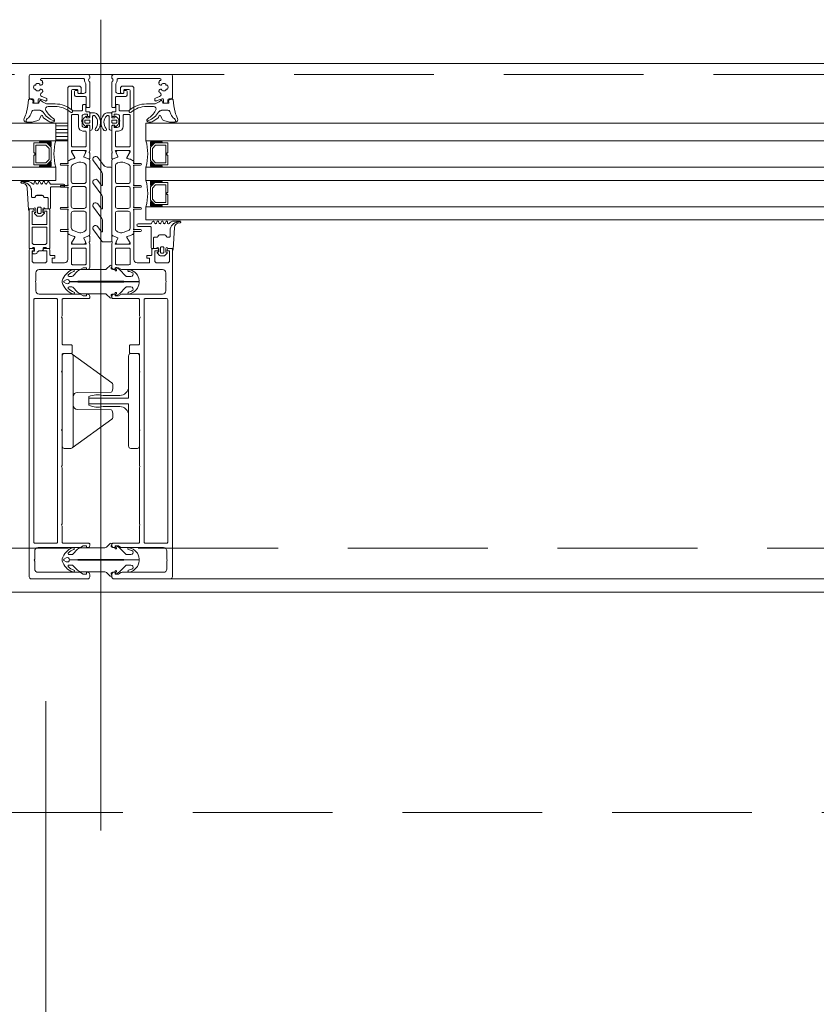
# Model space of a CAD drawing. Header units: millimetres. Extents: x 213386 to 506888, y 183055 to 450952.
# Tile 235 of 256: x 373965 to 374327, y 307545 to 307992. Entities that reach past the tile are written whole.
import ezdxf

# ---------------------------------------------------------------- set-up
doc = ezdxf.new("R2010")
doc.units = ezdxf.units.MM
doc.linetypes.add('CK_Čerchovaná 50', pattern=[6, 3, -1.5, 0, -1.5])
doc.linetypes.add('ČÁRKOVANÁ', pattern=[19.05, 12.7, -6.35])
doc.layers.add('FASÁDA DETAILNÍ', color=255, linetype='Continuous', lineweight=0)
doc.layers.add('TENKA', color=255, linetype='Continuous', lineweight=0)

# ---------------------------------------------------------------- blocks, each defined once
blk = doc.blocks.new('244748_a')
blk.add_lwpolyline([(8.32, -1.69, 0.082248), (6.34, -0.9, -1.09695), (6.94, -0.1, -0.315353), (11.26, -5.15, -0.480529), (10.87, -5.64), (4.27, -5.64), (4.08, -5.45), (-16.53, -5.45), (-16.72, -5.64), (-20.43, -5.64, 0.574019), (-21.93, -4.78), (-22.99, -5.4, 0.524827), (-22.99, -5.9), (-21.93, -6.52, 0.574021), (-20.43, -5.66), (-16.72, -5.66), (-16.53, -5.85), (4.08, -5.85), (4.27, -5.66), (10.87, -5.66, -0.480529), (11.26, -6.15, -0.326229), (6.88, -11.09, -1.09695), (6.28, -10.3, 0.081457), (8.32, -9.61, 0.599203), (7.48, -8.05), (5.52, -8.05, 0.198965), (5.17, -8.2), (2.22, -11.15), (0.93, -12.01, -0.738038), (0.51, -11.62), (0.87, -11, 1), (0.35, -10.7), (0, -11.3), (-0.98, -11.3, 0.619205), (-1.45, -12.06), (-1.28, -12.43, -0.808139), (-2.04, -13.04), (-3.63, -11.44, 0.198906), (-4.34, -11.15), (-14.99, -11.15, -0.198936), (-16.76, -10.42), (-18.98, -8.2, 0.198942), (-19.33, -8.05), (-20.67, -8.05, 0.500217), (-21.09, -8.73, 0.122037), (-18.5, -10.27, -1.093735), (-19.1, -11.07, -0.240768), (-23.7, -6.07, -0.106226), (-23.7, -5.23, -0.256232), (-19, -0.13, -1.093735), (-18.4, -0.92, 0.116856), (-21.09, -2.57, 0.500217), (-20.67, -3.25), (-19.33, -3.25, 0.198942), (-18.98, -3.1), (-16.75, -0.88, -0.198936), (-14.99, -0.15), (-4.34, -0.15, 0.198907), (-3.63, 0.14), (-2.04, 1.74, -0.808139), (-1.28, 1.13), (-1.45, 0.76, 0.619205), (-0.98, 0), (0, 0), (0.35, -0.6, 1), (0.87, -0.3), (0.51, 0.32, -0.738038), (0.93, 0.71), (2.22, -0.15), (5.17, -3.1, 0.198965), (5.52, -3.25), (7.48, -3.25, 0.599203)], format="xyb", close=True)
blk = doc.blocks.new('236134_0100_s_v')
for points in [[(22.8, -23), (22.8, -5), (42, -5, 0.414214), (43, -4), (43, -1, 0.414214), (42, 0), (1, 0, 0.414214), (0, -1), (0, -4, 0.414214), (1, -5), (20.2, -5), (20.2, -23)], [(15, -5, -0.414214), (19, -9), (19, -16.57, 0.165764), (19.53, -23), (23.47, -23, 0.165764), (24, -16.57), (24, -9, -0.414214), (28, -5)]]:
    blk.add_lwpolyline(points, format="xyb")
blk = doc.blocks.new('236134_0200_s_v')
for points in [[(19.58, 5, -0.41166), (17.58, 6.98), (17.45, 22.25, 0.344217), (17.07, 22.73), (16, 23), (14, 23, 0.240828), (13.19, 22.59), (0.19, 4.59)], [(23.42, 5, 0.41166), (25.42, 6.98), (25.55, 22.25, -0.344217), (25.93, 22.73), (27, 23), (29, 23, -0.240828), (29.81, 22.59), (42.81, 4.59)]]:
    blk.add_lwpolyline(points, format="xyb")
blk.add_lwpolyline([(42, 5), (1, 5, 0.414214), (0, 4), (0, 1, 0.414214), (1, 0), (42, 0, 0.414214), (43, 1), (43, 4, 0.414214)], format="xyb", close=True)
blk = doc.blocks.new('284336')
for points in [[(-0.7, -9.6), (-10, -9.6, 0.414511), (-10.51, -10.11), (-10.51, -15.51, -1), (-11.69, -15.51), (-11.69, -9.6), (-12.69, -8.95, -0.668884), (-12.6, -8.23), (-11.99, -8.01, 0.766384), (-11.99, -7.21), (-12.6, -6.99, -0.76831), (-12.6, -6.23), (-11.99, -6.01, 0.766384), (-11.99, -5.21), (-12.6, -4.99, -0.76831), (-12.6, -4.23), (-11.99, -4.01, 0.766384), (-11.99, -3.21), (-12.6, -2.99, -0.877523), (-12.5, -2.22), (-12.1, -2.22, 0.698129), (-11.83, -1.5, -0.220231), (-12.89, 0.78), (-12.89, 3.45, -0.157143), (-12.82, 3.68), (-12.69, 3.42, -0.067482), (-12.48, 2.53, 0.393136), (-8.66, -1.02), (-6.1, -1.02, -0.414214), (-5.61, -1.51), (-5.61, -2.22, -0.267949), (-5.85, -2.65), (-6.35, -2.93, 0.267949), (-6.61, -3.38), (-6.61, -5.84, 0.267949), (-6.35, -6.29), (-5.85, -6.57, -0.267949), (-5.61, -7), (-5.61, -8.11, 0.414215), (-5.1, -8.62), (-0.41, -8.62), (-0.41, -9.31, -0.414212), (-0.7, -9.6)], [(-0.41, 0), (-0.41, -2, 0.990243), (-0.4, -3.02), (0.9, -3.02, 0.414214), (1.21, -2.71), (1.21, -2.61, -0.668123), (1.71, -2.4), (2.75, -3.45, -0.199004), (2.89, -3.79), (2.89, -5.43, -0.199038), (2.75, -5.77), (1.71, -6.82, -0.668191), (1.21, -6.61), (1.21, -6.51, 0.414214), (0.9, -6.2), (-0.4, -6.2, 0.990269), (-0.41, -7.22), (-0.41, -8.6), (-5.1, -8.6, -0.414215), (-5.59, -8.11), (-5.59, -7, 0.267949), (-5.84, -6.56), (-6.34, -6.27, -0.267949), (-6.59, -5.84), (-6.59, -3.38, -0.267949), (-6.34, -2.95), (-5.84, -2.66, 0.267949), (-5.59, -2.22), (-5.59, -1.51, 0.414214), (-6.1, -1), (-8.66, -1, -0.393156), (-12.46, 2.53, 0.067572), (-12.67, 3.43), (-12.8, 3.7, -0.637545), (-12.12, 3.53), (-11.92, 2.53, 0.344315), (-10.06, 0.91), (0, 0.38, -0.406913), (0.39, 0), (-0.41, 0)], [(1.7, -4.31, 0.414235), (1.2, -3.81), (-0.7, -3.81, 0.414214), (-1.2, -4.31), (-1.2, -4.91, 0.414214), (-0.7, -5.41), (1.2, -5.41, 0.414235), (1.7, -4.91), (1.7, -4.31)]]:
    blk.add_lwpolyline(points, format="xyb", close=True)
blk = doc.blocks.new('nesystémový nástavec 18')
for p, q in [((-17.5, 9.3), (-15.36, 9.3)), ((-15.36, 9.3), (0, 9.3)), ((0, 9.3), (0, 7.8)), ((-18, 6.8), (-18, 8.8)), ((-17, 6.3), (-17.5, 6.3)), ((-11, 8), (-17, 8)), ((-17, 8), (-17, 6.3)), ((-11, 1.3), (-11, 8)), ((-2.8, 8), (-9.7, 8)), ((-9.7, 1.3), (-9.7, 8)), ((-1.8, 2.3), (-1.8, 7)), ((-0.5, 7.3), (-0.5, 6.8)), ((0, 6.3), (0.55, 6.3)), ((0.55, 6.3), (0.95, 5.9)), ((0.95, 5.9), (0.95, 4.8)), ((0.95, 4.8), (0.95, 4.14)), ((-18, 0.5), (-18, 1.8)), ((-17.5, 2.3), (-17, 2.3)), ((-1.8, 0), (-17.5, 0)), ((-17, 2.3), (-17, 1.3)), ((-17, 1.3), (-11, 1.3)), ((-9.7, 1.3), (-2.8, 1.3)), ((0, 0), (-1.8, 0)), ((-0.4, 2.23), (-0.5, 2.04)), ((-0.5, 2.04), (-0.5, 2)), ((1.2, 2.44), (0, 2.44)), ((0, 1.5), (0, 0)), ((0.95, 4.14), (1.2, 4.14)), ((1.2, 1.85), (1.2, 2.44)), ((1.4, 3.94), (1.4, 3.84)), ((1.6, 3.64), (1.6, 3.64)), ((1.8, 1.37), (1.7, 1.35)), ((2.25, 1.63), (1.8, 1.37)), ((2.4, 2.84), (2.4, 1.89))]:
    blk.add_line(p, q)
for centre, radius, start, end in [((-17.5, 8.8), 0.5, 90, 180), ((-15.36, 9.8), 0.5, 270, 270.084), ((-17.5, 6.8), 0.5, 180.0012, 269.9988), ((-2.8, 7), 1, 0, 90), ((0, 7.3), 0.5, 89.9955, 180.0071), ((0, 6.8), 0.5, 179.9949, 270.006), ((0.75, 4.8), 0.2, 359.9656, 0.0344), ((-17.5, 1.8), 0.5, 89.999, 180.0002), ((-17.5, 0.5), 0.5, 180, 270), ((-2.8, 2.3), 1, 270, 0), ((0, 2), 0.5, 179.9716, 270.0327), ((0, 1.94), 0.5, 89.9975, 144.0007), ((1.2, 3.94), 0.2, 359.9707, 90.0249), ((1.7, 1.85), 0.5, 179.9991, 270), ((1.6, 3.84), 0.2, 179.9737, 270.035), ((1.6, 2.84), 0.8, 0.0065, 89.9919), ((2.1, 1.89), 0.3, 299.9815, 0.0183)]:
    blk.add_arc(centre, radius, start, end)
blk = doc.blocks.new('433270')
blk.add_lwpolyline([(1, 0, 0.414364), (0, -1), (0, -1.4, 0.255924), (0.23, -1.83, -0.547723), (0.23, -3.17, 0.255924), (0, -3.6), (0, -14.6, 0.414214), (0.3, -14.9), (1.2, -14.9, 0.414214), (1.7, -14.4), (1.7, -10.3, -0.414214), (2, -10), (6, -10, 0.414248), (7, -9), (7, -7.7, 0.414179), (6.5, -7.2), (5.7, -7.2, 0.414232), (5.4, -7.5), (5.4, -8.2, -0.414198), (5.1, -8.5), (2.8, -8.5, -0.414204), (1.8, -7.5), (1.8, -4.49, -0.147432), (1.97, -3.94, 0.147461), (2.4, -2.5), (2.4, -2.3, -0.414214), (2.9, -1.8), (21.87, -1.8, -0.668178), (22.22, -2.65), (22.16, -2.72, 1), (21.59, -3.29), (21.52, -3.35, 0.198912), (21.38, -3.71), (21.38, -4.05, 0.414214), (22.08, -4.75), (22.38, -4.75, 0.576988), (22.64, -4.3, -0.311246), (24.56, -4.3, 0.576988), (24.82, -4.75), (25.3, -4.75, -0.260065), (25.3, -6.65), (24.82, -6.65, 0.576988), (24.56, -7.1, -0.311246), (22.64, -7.1, 0.576988), (22.38, -6.65), (22.08, -6.65, 0.414214), (21.38, -7.35), (21.38, -7.61, 0.267949), (21.63, -8.04), (21.89, -8.2, -0.637047), (21.73, -10), (19.83, -10.7, 0.315299), (19.5, -11.17), (19.5, -11.49, 0.520567), (20.17, -11.96), (22.83, -10.99, -0.520567), (23.5, -11.46), (23.5, -12.5, 0.414062), (24, -13), (25, -13, 0.414186), (25.5, -12.5), (25.5, -11.5, -0.414182), (26, -11), (27, -11, 0.414214), (27.5, -10.5), (27.5, -0.5, 0.414214), (27, 0), (1, 0)], format="xyb", close=True)
blk = doc.blocks.new('284325')
for points in [[(0.84, -5.23, -0.560316), (0.94, -4.73), (1.94, -4.36, 0.3153), (2.14, -4.08), (2.14, -1.89, 0.451558), (1.8, -1.59), (0.9, -1.7, -0.399586), (0.57, -1.46), (0.3, -0.07, -0.415977), (0.53, 0.29, 0.024107), (6.15, 1.24, 0.076636), (8.99, 2.34, -0.577615), (10.79, 1.3), (10.02, 1.37, 0.283171), (9.08, 0.9, -0.168429), (7.07, -0.74), (5.9, -1.16, 0.315302), (5.24, -2.1), (5.24, -4.21, 0.269719), (6.76, -6.82, -0.194797), (10.18, -11.53, -0.342663), (9.17, -11.17, 0.119207), (5.43, -7.59, 0.578571), (3.63, -8.62), (3.63, -11.77, 0.176415), (6.16, -18.72, -1), (5.24, -19.49, -0.176415), (2.43, -11.77), (2.43, -8.89, 0.208286), (0.84, -5.23)], [(8.95, -6.65), (10.32, -8.78, -0.134555), (10.79, -10.63, -0.339795), (10.19, -11.53, 0.194788), (6.76, -6.81, -0.269736), (5.25, -4.21), (5.25, -2.1, -0.315302), (5.9, -1.17), (7.07, -0.74, 0.168429), (9.09, 0.89, -0.283167), (10.01, 1.36), (10.79, 1.29), (10.79, -0.74, -0.070852), (10.71, -1.3), (9.95, -3.93, -0.241839), (9.08, -4.83), (7.93, -5.22, 0.836024), (8.08, -6.19), (8.11, -6.19, -0.255349), (8.95, -6.65)]]:
    blk.add_lwpolyline(points, format="xyb", close=True)
blk = doc.blocks.new('288126')
for points in [[(-16.5, 0), (16.5, 0)], [(-21.36, -6.34), (-17.8, -3.69)], [(-17, -2.08), (-17, -0.5)], [(-8.83, -4.3), (-14.11, -4.3)], [(1.81, -4.3), (-3.71, -4.3)], [(12.21, -4.3), (6.93, -4.3)], [(17, -0.5), (17, -3.8)], [(-14.71, -4.5), (-19.87, -8.34)], [(-10.96, -6.34), (-8.71, -4.66)], [(-4.31, -4.5), (-9.47, -8.34)], [(-0.35, -6.36), (1.93, -4.66)], [(6.33, -4.5), (1.14, -8.37)], [(10.05, -6.36), (12.33, -4.66)], [(16.6, -4.6), (11.54, -8.37)]]:
    blk.add_lwpolyline(points)
for centre, radius, start, end in [((16.5, -0.5), 0.5, 0, 90), ((-16.5, -0.5), 0.5, 90, 180), ((16, -3.8), 1, 306.7059, 0), ((-20.61, -7.34), 1.25, 126.7059, 306.7059), ((-10.21, -7.34), 1.25, 126.7059, 306.7059), ((0.4, -7.37), 1.25, 126.7059, 306.7059), ((10.8, -7.37), 1.25, 126.7059, 306.7059)]:
    blk.add_arc(centre, radius, start, end)
at = {"extrusion": (0, 0, -1)}
for centre, radius, start, end in [((19, -2.08), 2, 180, 233.2941), ((14.11, -5.3), 1, 53.2941, 90), ((8.83, -4.5), 0.2, 90, 233.2941), ((3.71, -5.3), 1, 53.2941, 90), ((-1.81, -4.5), 0.2, 90, 233.2941), ((-6.93, -5.3), 1, 53.2941, 90), ((-12.21, -4.5), 0.2, 90, 233.2941)]:
    blk.add_arc(centre, radius, start, end, dxfattribs=at)
blk = doc.blocks.new('246426')
for points in [[(-1.84, 0.64), (-2.86, -0.38, 0.198926), (-3.15, -1.09), (-3.15, -2.31, 0.198926), (-2.86, -3.02), (-1.84, -4.04, 0.637051), (-1.5, -3.92), (-1.45, -3.4), (-0.3, -3.4, -0.41484), (0, -3.7), (0, -5.19, 0.414232), (0.5, -5.69), (2.14, -5.69, 0.071862), (2.2, -5.68, 0.157876), (3.73, -4.64, 0.360336), (3.48, 2.39, 0.964062), (2.54, 1.48, -0.403385), (2.25, -4.34, -0.190964), (2.11, -4.39), (1.7, -4.39, -0.414214), (1.2, -3.89), (1.2, 1.31, 0.414201), (0.2, 2.31), (0, 2.31), (0, 0.3, -0.414214), (-0.3, 0), (-1.45, 0), (-1.5, 0.52, 0.637051), (-1.84, 0.64)], [(-2.25, -1.4, -0.414214), (-1.85, -1), (-0.4, -1, -0.414214), (0, -1.4), (0, -2, -0.414214), (-0.4, -2.4), (-1.85, -2.4, -0.414214), (-2.25, -2), (-2.25, -1.4)]]:
    blk.add_lwpolyline(points, format="xyb", close=True)

msp = doc.modelspace()

# ---------------------------------------------------------------- hatches: boundary and pattern name
at = {"layer": 'FASÁDA DETAILNÍ'}
h = msp.add_hatch(dxfattribs=at)
h.set_pattern_fill('ANSI31', color=256, scale=0.5, angle=495)
h.set_pattern_definition([(180, (363666.717, 240206.7975), (-7e-16, -1.5875), [])])
h.paths.add_polyline_path([(373981.14, 307937.15), (373986.64, 307937.15), (373986.64, 307945.15), (373981.14, 307945.15)])

# ---------------------------------------------------------------- linework, layer by layer
for p, q in [((374001.64, 307992.1), (374001.64, 307623.86)), ((373572.14, 307945.15), (373981.14, 307945.15)), ((373981.14, 307945.15), (373981.14, 307937.15)), ((374022.14, 307937.15), (374022.14, 307945.15)), ((374022.14, 307945.15), (376881.14, 307945.15)), ((373981.14, 307937.15), (373572.14, 307937.15)), ((376922.14, 307937.15), (374022.14, 307937.15)), ((373572.14, 307925.15), (373981.14, 307925.15)), ((373981.14, 307919.15), (373981.14, 307925.15)), ((374022.14, 307919.15), (374022.14, 307925.15)), ((374022.14, 307925.15), (376881.14, 307925.15)), ((373981.14, 307919.15), (373572.14, 307919.15)), ((376922.14, 307919.15), (374022.14, 307919.15)), ((374022.14, 307901.15), (374022.14, 307907.15)), ((374022.14, 307907.15), (376922.14, 307907.15)), ((378834.75, 307901.15), (374022.14, 307901.15)), ((376870.14, 307738.15), (374033.14, 307738.15))]:
    msp.add_line(p, q, dxfattribs=at)
for points in [[(399616.64, 284292.15), (373036.64, 284292.15), (373036.64, 307972.15), (399616.64, 307972.15)], [(373981.14, 307945.15), (373986.64, 307945.15), (373986.64, 307937.15), (373981.14, 307937.15)], [(373971.14, 307926.15), (373977.14, 307926.15), (373979.14, 307928.15), (373979.14, 307934.15), (373977.14, 307936.15), (373971.14, 307936.15), (373971.14, 307931.65), (373971.64, 307931.65), (373971.64, 307930.65), (373971.14, 307930.65)], [(373972.14, 307935.15), (373972.14, 307927.15), (373976.72, 307927.15), (373978.14, 307928.57), (373978.14, 307933.6), (373976.72, 307935.15)], [(374032.14, 307926.15), (374026.14, 307926.15), (374024.14, 307928.15), (374024.14, 307934.15), (374026.14, 307936.15), (374032.14, 307936.15), (374032.14, 307931.65), (374031.64, 307931.65), (374031.64, 307930.65), (374032.14, 307930.65)], [(374031.14, 307935.15), (374031.14, 307927.15), (374026.55, 307927.15), (374025.14, 307928.57), (374025.14, 307933.6), (374026.55, 307935.15)], [(374032.14, 307908.15), (374026.14, 307908.15), (374024.14, 307910.15), (374024.14, 307916.15), (374026.14, 307918.15), (374032.14, 307918.15), (374032.14, 307913.65), (374031.64, 307913.65), (374031.64, 307912.65), (374032.14, 307912.65)], [(374031.14, 307917.15), (374031.14, 307909.15), (374026.55, 307909.15), (374025.14, 307910.57), (374025.14, 307915.6), (374026.55, 307917.15)], [(399376.64, 284532.15), (373276.64, 284532.15), (373276.64, 307732.15), (399376.64, 307732.15)]]:
    msp.add_lwpolyline(points, close=True, dxfattribs=at)
at = {"layer": 'FASÁDA DETAILNÍ', "linetype": 'ČÁRKOVANÁ', "ltscale": 5}
msp.add_lwpolyline([(399611.64, 284297.15), (373041.64, 284297.15), (373041.64, 307967.15), (399611.64, 307967.15)], close=True, dxfattribs=at)
at = {"layer": 'FASÁDA DETAILNÍ'}
for points in [[(373996.64, 307932.65), (373996.64, 307943.65, 0.414426), (373996.14, 307944.15), (373995.64, 307944.15), (373995.64, 307943.15), (373994.14, 307943.15, -0.414214), (373993.14, 307944.15), (373993.14, 307945.65, -0.399985), (373993.14, 307946.65), (373993.14, 307948.15, -0.414214), (373994.14, 307949.15), (373995.64, 307949.15), (373995.64, 307948.15), (373996.14, 307948.15, 0.414456), (373996.64, 307948.65), (373996.64, 307949.95, 0.413971), (373996.34, 307950.25), (373995.14, 307950.25, -0.414214), (373994.84, 307950.55), (373994.84, 307953.55), (373993.84, 307953.55, 0.414214), (373993.34, 307953.05), (373993.34, 307951.15, -0.414214), (373992.84, 307950.65), (373989.34, 307950.65, -0.414206), (373988.34, 307951.65), (373988.34, 307959.95, -0.414206), (373988.84, 307960.45), (373990.74, 307960.45, -0.414219), (373991.24, 307959.95), (373991.24, 307959.15, 0.414214), (373991.74, 307958.65), (373992.24, 307958.65, 0.414214), (373992.74, 307959.15), (373992.74, 307960.95, 0.414214), (373991.74, 307961.95), (373987.64, 307961.95, 0.414214), (373986.64, 307960.95), (373986.64, 307932.65), (373986.64, 307928.55, 0.57735), (373987.24, 307928.21), (373988.1, 307928.71), (373989.59, 307929.13, 0.488701), (373989.77, 307929.57), (373988.34, 307932.04), (373988.34, 307932.46, -0.432566), (373988.54, 307932.65), (373994.84, 307932.65, -0.548397), (373995.03, 307932.37), (373993.96, 307929.99, 0.425336), (373994.07, 307929.72), (373996.09, 307928.91, 0.531563), (373996.64, 307929.28), (373996.64, 307931.34, 0.231306), (373996.52, 307931.58, -0.306185), (373996.42, 307931.9), (373996.64, 307932.65)], [(374006.64, 307932.65), (374006.64, 307943.65, -0.414426), (374007.14, 307944.15), (374007.63, 307944.15), (374007.63, 307943.15), (374009.13, 307943.15, 0.414214), (374010.13, 307944.15), (374010.13, 307945.65, 0.399985), (374010.13, 307946.65), (374010.13, 307948.15, 0.414214), (374009.13, 307949.15), (374007.64, 307949.15), (374007.64, 307948.15), (374007.14, 307948.15, -0.414456), (374006.64, 307948.65), (374006.64, 307949.95, -0.413971), (374006.94, 307950.25), (374008.14, 307950.25, 0.414214), (374008.44, 307950.55), (374008.44, 307953.55), (374009.44, 307953.55, -0.414214), (374009.94, 307953.05), (374009.94, 307951.15, 0.414214), (374010.44, 307950.65), (374013.94, 307950.65, 0.414206), (374014.94, 307951.65), (374014.94, 307959.95, 0.414206), (374014.44, 307960.45), (374012.54, 307960.45, 0.414219), (374012.04, 307959.95), (374012.04, 307959.15, -0.414214), (374011.54, 307958.65), (374011.04, 307958.65, -0.414214), (374010.54, 307959.15), (374010.54, 307960.95, -0.414214), (374011.54, 307961.95), (374015.64, 307961.95, -0.414214), (374016.64, 307960.95), (374016.64, 307932.65), (374016.64, 307928.55, -0.57735), (374016.04, 307928.21), (374015.18, 307928.71), (374013.68, 307929.13, -0.488701), (374013.51, 307929.57), (374014.94, 307932.04), (374014.94, 307932.46, 0.432566), (374014.74, 307932.65), (374008.43, 307932.65, 0.548397), (374008.25, 307932.37), (374009.32, 307929.99, -0.425336), (374009.21, 307929.72), (374007.19, 307928.91, -0.531563), (374006.64, 307929.28), (374006.64, 307931.34, -0.231306), (374006.75, 307931.58, 0.306185), (374006.86, 307931.9), (374006.64, 307932.65)], [(373988.34, 307934.85), (373988.34, 307948.55, -0.414214), (373988.84, 307949.05), (373991.04, 307949.05, -0.414214), (373991.54, 307948.55), (373991.54, 307943.58, 0.411139), (373993.54, 307941.55), (373994.54, 307941.55, -0.414214), (373995.04, 307941.05), (373995.04, 307934.85, -0.414214), (373994.54, 307934.35), (373988.84, 307934.35, -0.414214), (373988.34, 307934.85)], [(374014.94, 307934.85), (374014.94, 307948.55, 0.414214), (374014.44, 307949.05), (374012.23, 307949.05, 0.414214), (374011.73, 307948.55), (374011.73, 307943.58, -0.411139), (374009.73, 307941.55), (374008.74, 307941.55, 0.414214), (374008.24, 307941.05), (374008.24, 307934.85, 0.414214), (374008.74, 307934.35), (374014.44, 307934.35, 0.414214), (374014.94, 307934.85)], [(373996.64, 307894.49), (373996.64, 307906.4), (373996.64, 307928.32, 0.305837), (373996.33, 307928.78), (373994.04, 307929.7, -0.425336), (373993.93, 307929.97), (373994.65, 307931.59, 0.543753), (373993.96, 307932.64), (373989.06, 307932.64, 0.578182), (373988.54, 307931.74), (373989.8, 307929.55, -0.488505), (373989.62, 307929.11), (373988.11, 307928.68), (373986.79, 307927.92, 0.282478), (373986.64, 307927.64), (373986.64, 307927.19, -1.447009), (373986.51, 307926.84), (373983.54, 307926.84, 1), (373983.54, 307926.04), (373986.51, 307926.04, -1.447009), (373986.64, 307925.69), (373986.64, 307917.15, -1.447009), (373986.51, 307916.8), (373983.54, 307916.8, 1), (373983.54, 307916), (373986.51, 307916, -1.447009), (373986.64, 307915.65), (373986.64, 307907.15, -1.447009), (373986.51, 307906.8), (373983.54, 307906.8, 1), (373983.54, 307906), (373986.51, 307906, -1.447009), (373986.64, 307905.65), (373986.64, 307897.11, -1.447009), (373986.51, 307896.76), (373983.54, 307896.76, 1), (373983.54, 307895.96), (373986.51, 307895.96, -1.447009), (373986.64, 307895.61), (373986.64, 307895.17, 0.282478), (373986.79, 307894.89), (373988.11, 307894.13), (373989.62, 307893.7, -0.488505), (373989.8, 307893.26), (373988.54, 307891.07, 0.578182), (373989.06, 307890.16), (373993.96, 307890.16, 0.543753), (373994.65, 307891.22), (373993.93, 307892.84, -0.425336), (373994.04, 307893.11), (373996.33, 307894.03, 0.305837), (373996.64, 307894.49)], [(374006.64, 307894.49), (374006.64, 307906.4), (374006.64, 307928.32, -0.305837), (374006.95, 307928.78), (374009.24, 307929.7, 0.425336), (374009.35, 307929.97), (374008.63, 307931.59, -0.543753), (374009.31, 307932.64), (374014.22, 307932.64, -0.578182), (374014.74, 307931.74), (374013.48, 307929.55, 0.488505), (374013.65, 307929.11), (374015.17, 307928.68), (374016.49, 307927.92, -0.282478), (374016.64, 307927.64), (374016.64, 307927.19, 1.447009), (374016.77, 307926.84), (374019.74, 307926.84, -1), (374019.74, 307926.04), (374016.77, 307926.04, 1.447009), (374016.64, 307925.69), (374016.64, 307917.15, 1.447009), (374016.77, 307916.8), (374019.74, 307916.8, -1), (374019.74, 307916), (374016.77, 307916, 1.447009), (374016.64, 307915.65), (374016.64, 307907.15, 1.447009), (374016.77, 307906.8), (374019.74, 307906.8, -1), (374019.74, 307906), (374016.77, 307906, 1.447009), (374016.64, 307905.65), (374016.64, 307897.11, 1.447009), (374016.77, 307896.76), (374019.74, 307896.76, -1), (374019.74, 307895.96), (374016.77, 307895.96, 1.447009), (374016.64, 307895.61), (374016.64, 307895.17, -0.282478), (374016.49, 307894.89), (374015.17, 307894.13), (374013.65, 307893.7, 0.488505), (374013.48, 307893.26), (374014.74, 307891.07, -0.578182), (374014.22, 307890.16), (374009.31, 307890.16, -0.543753), (374008.63, 307891.22), (374009.35, 307892.84, 0.425336), (374009.24, 307893.11), (374006.95, 307894.03, -0.305837), (374006.64, 307894.49)], [(373995.04, 307925.6), (373995.04, 307918.7, -0.414218), (373994.04, 307917.7), (373989.24, 307917.7, -0.414218), (373988.24, 307918.7), (373988.24, 307925.07, -0.305619), (373989.18, 307926.46), (373991.1, 307927.24, -0.176429), (373993.15, 307927.31), (373994, 307927.03, -0.324916), (373995.04, 307925.6)], [(374008.24, 307925.6), (374008.24, 307918.7, 0.414218), (374009.24, 307917.7), (374014.04, 307917.7, 0.414218), (374015.04, 307918.7), (374015.04, 307925.07, 0.305619), (374014.1, 307926.46), (374012.18, 307927.24, 0.176429), (374010.12, 307927.31), (374009.27, 307927.03, 0.324916), (374008.24, 307925.6)], [(373995.04, 307915.4), (373995.04, 307907.4, -0.414214), (373994.04, 307906.4), (373989.24, 307906.4, -0.414214), (373988.24, 307907.4), (373988.24, 307915.4, -0.414214), (373989.24, 307916.4), (373994.04, 307916.4, -0.414214), (373995.04, 307915.4)], [(374008.24, 307915.4), (374008.24, 307907.4, 0.414214), (374009.24, 307906.4), (374014.04, 307906.4, 0.414214), (374015.04, 307907.4), (374015.04, 307915.4, 0.414214), (374014.04, 307916.4), (374009.24, 307916.4, 0.414214), (374008.24, 307915.4)], [(373995.04, 307904.1), (373995.04, 307897.2, -0.324916), (373994, 307895.78), (373993.15, 307895.5, -0.176429), (373991.1, 307895.57), (373989.18, 307896.35, -0.305619), (373988.24, 307897.74), (373988.24, 307904.1, -0.414218), (373989.24, 307905.1), (373994.04, 307905.1, -0.414218), (373995.04, 307904.1)], [(374008.24, 307904.1), (374008.24, 307897.2, 0.324916), (374009.27, 307895.78), (374010.12, 307895.5, 0.176429), (374012.18, 307895.57), (374014.1, 307896.35, 0.305619), (374015.04, 307897.74), (374015.04, 307904.1, 0.414218), (374014.04, 307905.1), (374009.24, 307905.1, 0.414218), (374008.24, 307904.1)], [(373969.14, 307739.15), (373969.14, 307887.65, -0.414214), (373969.64, 307888.15), (373970.94, 307888.15, -0.41422), (373971.44, 307887.65), (373971.44, 307887.15), (373970.44, 307887.15), (373970.44, 307882.65, 0.414214), (373971.44, 307881.65), (373976.14, 307881.65, 0.414214), (373977.14, 307882.65), (373977.14, 307887.15), (373975.44, 307887.15), (373975.44, 307887.65, -0.414201), (373975.94, 307888.15), (373977.94, 307888.15, -0.414214), (373978.44, 307887.65), (373978.44, 307885.51, 0.414214), (373978.94, 307885.01), (373980.74, 307885.01), (373980.74, 307883.76), (373979.54, 307883.76), (373979.54, 307881.95, 0.414214), (373979.84, 307881.65), (373985.14, 307881.65, 0.414167), (373986.64, 307883.15), (373986.64, 307890.15), (373986.64, 307894.25, -0.57735), (373987.24, 307894.6), (373988.1, 307894.1), (373989.59, 307893.67, -0.488701), (373989.77, 307893.23), (373988.34, 307890.77), (373988.34, 307890.35, 0.432566), (373988.54, 307890.15), (373994.84, 307890.15, 0.548397), (373995.03, 307890.43), (373993.96, 307892.82, -0.425336), (373994.07, 307893.08), (373996.09, 307893.9, -0.531563), (373996.64, 307893.53), (373996.64, 307891.47, -0.231306), (373996.52, 307891.23, 0.306185), (373996.42, 307890.91), (373996.64, 307890.15), (373996.64, 307879.65, -0.414214), (373995.64, 307878.65), (373995.14, 307878.65), (373995.14, 307879.45), (373993.64, 307879.45), (373992.49, 307878.79, -0.13165), (373991.99, 307878.65), (373973.63, 307878.65, 0.414214), (373972.13, 307877.15), (373972.13, 307873.65, 0.399985), (373972.13, 307872.65), (373972.13, 307868.95, 0.414214), (373973.63, 307867.45), (373991.99, 307867.45, -0.13165), (373992.49, 307867.32), (373993.64, 307866.66), (373995.14, 307866.66), (373995.14, 307867.46), (373995.64, 307867.46, -0.414214), (373996.64, 307866.46), (373996.64, 307865.95, -0.414214), (373996.14, 307865.45), (373984.54, 307865.45, 0.414214), (373984.04, 307864.95), (373984.04, 307857.55, 0.399985), (373984.04, 307856.55), (373984.04, 307844.95, 0.414214), (373984.54, 307844.45), (373988.14, 307844.45, -0.414214), (373988.64, 307843.95), (373988.64, 307840.95, -0.414214), (373988.14, 307840.45), (373984.54, 307840.45, 0.414214), (373984.04, 307839.95), (373984.04, 307832.65, 0.38324), (373984.04, 307831.65), (373984.04, 307806.15, 0.38324), (373984.04, 307805.15), (373984.04, 307789.65, 0.38324), (373984.04, 307788.65), (373984.04, 307763.15, 0.38324), (373984.04, 307762.15), (373984.04, 307754.85, 0.414214), (373984.54, 307754.35), (373996.14, 307754.35, -0.414214), (373996.64, 307753.85), (373996.64, 307753.35, -0.414214), (373995.64, 307752.35), (373995.14, 307752.35), (373995.14, 307753.15), (373993.64, 307753.15), (373992.48, 307752.49, -0.116937), (373991.98, 307752.35), (373973.13, 307752.35, 0.414232), (373971.63, 307750.85), (373971.63, 307747.14, 0.399985), (373971.63, 307746.14), (373971.63, 307742.65, 0.414232), (373973.13, 307741.15), (373991.98, 307741.15, -0.116937), (373992.48, 307741.02), (373993.64, 307740.35), (373995.14, 307740.35), (373995.14, 307741.15), (373995.64, 307741.15, -0.414214), (373996.64, 307740.15), (373996.64, 307739.15, -0.414214), (373995.64, 307738.15), (373970.14, 307738.15, -0.414214), (373969.14, 307739.15)], [(374034.14, 307739.15), (374034.14, 307887.65, 0.414214), (374033.64, 307888.15), (374032.34, 307888.15, 0.41422), (374031.84, 307887.65), (374031.84, 307887.15), (374032.84, 307887.15), (374032.84, 307882.65, -0.414214), (374031.84, 307881.65), (374027.14, 307881.65, -0.414214), (374026.14, 307882.65), (374026.14, 307887.15), (374027.84, 307887.15), (374027.84, 307887.65, 0.414201), (374027.34, 307888.15), (374025.34, 307888.15, 0.414214), (374024.84, 307887.65), (374024.84, 307885.51, -0.414214), (374024.34, 307885.01), (374022.54, 307885.01), (374022.54, 307883.76), (374023.74, 307883.76), (374023.74, 307881.95, -0.414214), (374023.44, 307881.65), (374018.14, 307881.65, -0.414167), (374016.64, 307883.15), (374016.64, 307890.15), (374016.64, 307894.25, 0.57735), (374016.04, 307894.6), (374015.18, 307894.1), (374013.68, 307893.67, 0.488701), (374013.51, 307893.23), (374014.94, 307890.77), (374014.94, 307890.35, -0.432566), (374014.74, 307890.15), (374008.43, 307890.15, -0.548397), (374008.25, 307890.43), (374009.32, 307892.82, 0.425336), (374009.21, 307893.08), (374007.19, 307893.9, 0.531563), (374006.64, 307893.53), (374006.64, 307891.47, 0.231306), (374006.75, 307891.23, -0.306185), (374006.86, 307890.91), (374006.64, 307890.15), (374006.64, 307879.65, 0.414214), (374007.64, 307878.65), (374008.14, 307878.65), (374008.14, 307879.45), (374009.64, 307879.45), (374010.78, 307878.79, 0.13165), (374011.28, 307878.65), (374029.65, 307878.65, -0.414214), (374031.15, 307877.15), (374031.15, 307873.65, -0.399985), (374031.15, 307872.65), (374031.15, 307868.95, -0.414214), (374029.65, 307867.45), (374011.28, 307867.45, 0.13165), (374010.78, 307867.32), (374009.64, 307866.66), (374008.14, 307866.66), (374008.14, 307867.46), (374007.64, 307867.46, 0.414214), (374006.64, 307866.46), (374006.64, 307865.95, 0.414214), (374007.14, 307865.45), (374018.74, 307865.45, -0.414214), (374019.24, 307864.95), (374019.24, 307857.55, -0.399985), (374019.24, 307856.55), (374019.24, 307844.95, -0.414214), (374018.74, 307844.45), (374015.14, 307844.45, 0.414214), (374014.64, 307843.95), (374014.64, 307840.95, 0.414214), (374015.14, 307840.45), (374018.74, 307840.45, -0.414214), (374019.24, 307839.95), (374019.24, 307832.65, -0.38324), (374019.24, 307831.65), (374019.24, 307806.15, -0.38324), (374019.24, 307805.15), (374019.24, 307789.65, -0.38324), (374019.24, 307788.65), (374019.24, 307763.15, -0.38324), (374019.24, 307762.15), (374019.24, 307754.85, -0.414214), (374018.74, 307754.35), (374007.14, 307754.35, 0.414214), (374006.64, 307753.85), (374006.64, 307753.35, 0.414214), (374007.64, 307752.35), (374008.14, 307752.35), (374008.14, 307753.15), (374009.64, 307753.15), (374010.79, 307752.49, 0.116937), (374011.29, 307752.35), (374030.15, 307752.35, -0.414232), (374031.65, 307750.85), (374031.65, 307747.14, -0.399985), (374031.65, 307746.14), (374031.65, 307742.65, -0.414232), (374030.15, 307741.15), (374011.29, 307741.15, 0.116937), (374010.79, 307741.02), (374009.64, 307740.35), (374008.14, 307740.35), (374008.14, 307741.15), (374007.64, 307741.15, 0.414214), (374006.64, 307740.15), (374006.64, 307739.15, 0.414214), (374007.64, 307738.15), (374033.14, 307738.15, 0.414214), (374034.14, 307739.15)], [(373994.54, 307880.85, 0.414214), (373995.04, 307881.35), (373995.04, 307887.85, 0.414214), (373994.54, 307888.35), (373988.84, 307888.35, 0.414214), (373988.34, 307887.85), (373988.34, 307881.35, 0.414214), (373988.84, 307880.85), (373994.54, 307880.85)], [(374008.74, 307880.85, -0.414214), (374008.24, 307881.35), (374008.24, 307887.85, -0.414214), (374008.74, 307888.35), (374014.44, 307888.35, -0.414214), (374014.94, 307887.85), (374014.94, 307881.35, -0.414214), (374014.44, 307880.85), (374008.74, 307880.85)], [(373971.24, 307864.95), (373971.24, 307754.85, 0.414214), (373971.74, 307754.35), (373981.44, 307754.35, 0.414214), (373981.94, 307754.85), (373981.94, 307864.95, 0.414214), (373981.44, 307865.45), (373971.74, 307865.45, 0.414214), (373971.24, 307864.95)], [(374032.04, 307864.95), (374032.04, 307754.85, -0.414214), (374031.54, 307754.35), (374021.84, 307754.35, -0.414214), (374021.34, 307754.85), (374021.34, 307864.95, -0.414214), (374021.84, 307865.45), (374031.54, 307865.45, -0.414214), (374032.04, 307864.95)]]:
    msp.add_lwpolyline(points, format="xyb", close=True, dxfattribs=at)
at = {"layer": 'FASÁDA DETAILNÍ', "color": 7, "linetype": 'ČÁRKOVANÁ', "ltscale": 5}
for points in [[(399396.64, 284512.15), (373256.64, 284512.15), (373256.64, 307752.15), (399396.64, 307752.15)], [(399276.64, 284632.15), (373376.64, 284632.15), (373376.64, 307632.15), (399276.64, 307632.15)]]:
    msp.add_lwpolyline(points, close=True, dxfattribs=at)
at = {"layer": 'FASÁDA DETAILNÍ'}
for centre, radius, start, end in [((373973.28, 307936.65), 0.596, 303.0366, 56.9634), ((373973.57, 307936.65), 0.596, 303.0366, 56.9634), ((373973.86, 307936.65), 0.596, 303.0366, 56.9634), ((373974.15, 307936.65), 0.596, 303.0366, 56.9634), ((373974.45, 307936.65), 0.596, 303.0366, 56.9634), ((373974.74, 307936.65), 0.596, 303.0366, 56.9634), ((373975.03, 307936.65), 0.596, 303.0366, 56.9634), ((373975.32, 307936.65), 0.596, 303.0366, 56.9634), ((373975.62, 307936.65), 0.596, 303.0366, 56.9634), ((373975.91, 307936.65), 0.596, 303.0366, 56.9634), ((373976.2, 307936.65), 0.596, 303.0366, 56.9634), ((373976.49, 307936.65), 0.596, 303.0366, 56.9634), ((373976.79, 307936.65), 0.596, 303.0366, 56.9634), ((373976.8, 307936.52), 0.879, 313.9949, 46.4964), ((373976.71, 307936.37), 1.26, 321.9656, 38.4996), ((373976.55, 307936.23), 1.71, 327.2949, 32.6857), ((373976.3, 307936.09), 2.25, 331.5273, 28.4028), ((373975.95, 307935.92), 2.9, 335.3067, 25.2952), ((373975.59, 307935.8), 3.55, 337.2938, 22.409), ((374003.03, 307931.15), 22.7, 164.6728, 195.3272), ((374000.25, 307931.15), 22.7, 344.6728, 15.3272), ((374027.69, 307935.8), 3.55, 157.591, 202.7062), ((374027.32, 307935.92), 2.9, 154.7048, 204.6933), ((374026.97, 307936.09), 2.25, 151.5972, 208.4727), ((374026.73, 307936.23), 1.71, 147.3143, 212.7051), ((374026.57, 307936.37), 1.26, 141.5004, 218.0344), ((374026.48, 307936.52), 0.879, 133.5036, 226.0051), ((374026.49, 307936.65), 0.596, 123.0366, 236.9634), ((374026.78, 307936.65), 0.596, 123.0366, 236.9634), ((374027.08, 307936.65), 0.596, 123.0366, 236.9634), ((374027.37, 307936.65), 0.596, 123.0366, 236.9634), ((374027.66, 307936.65), 0.596, 123.0366, 236.9634), ((374027.95, 307936.65), 0.596, 123.0366, 236.9634), ((374028.25, 307936.65), 0.596, 123.0366, 236.9634), ((374028.54, 307936.65), 0.596, 123.0366, 236.9634), ((374028.83, 307936.65), 0.596, 123.0366, 236.9634), ((374029.12, 307936.65), 0.596, 123.0366, 236.9634), ((374029.42, 307936.65), 0.596, 123.0366, 236.9634), ((374029.71, 307936.65), 0.596, 123.0366, 236.9634), ((374030, 307936.65), 0.596, 123.0366, 236.9634), ((373973.28, 307925.65), 0.596, 303.0366, 56.9634), ((373973.57, 307925.65), 0.596, 303.0366, 56.9634), ((373973.86, 307925.65), 0.596, 303.0366, 56.9634), ((373974.15, 307925.65), 0.596, 303.0366, 56.9634), ((373974.45, 307925.65), 0.596, 303.0366, 56.9634), ((373974.74, 307925.65), 0.596, 303.0366, 56.9634), ((373975.03, 307925.65), 0.596, 303.0366, 56.9634), ((373975.32, 307925.65), 0.596, 303.0366, 56.9634), ((373975.62, 307925.65), 0.596, 303.0366, 56.9634), ((373975.91, 307925.65), 0.596, 303.0366, 56.9634), ((373976.2, 307925.65), 0.596, 303.0366, 56.9634), ((373976.49, 307925.65), 0.596, 303.0366, 56.9634), ((373976.79, 307925.65), 0.596, 303.0366, 56.9634), ((373976.8, 307925.79), 0.879, 313.5036, 46.0051), ((373976.71, 307925.94), 1.26, 321.5004, 38.0344), ((373976.55, 307926.08), 1.71, 327.3143, 32.7051), ((373976.3, 307926.22), 2.25, 331.5972, 28.4727), ((373975.95, 307926.39), 2.9, 334.7048, 24.6933), ((373975.59, 307926.51), 3.55, 337.591, 22.7062), ((374027.69, 307926.51), 3.55, 157.2938, 202.409), ((374027.32, 307926.39), 2.9, 155.3067, 205.2952), ((374026.97, 307926.22), 2.25, 151.5273, 208.4028), ((374026.73, 307926.08), 1.71, 147.2949, 212.6857), ((374026.57, 307925.94), 1.26, 141.9656, 218.4996), ((374026.48, 307925.79), 0.879, 133.9949, 226.4964), ((374026.49, 307925.65), 0.596, 123.0366, 236.9634), ((374026.78, 307925.65), 0.596, 123.0366, 236.9634), ((374027.08, 307925.65), 0.596, 123.0366, 236.9634), ((374027.37, 307925.65), 0.596, 123.0366, 236.9634), ((374027.66, 307925.65), 0.596, 123.0366, 236.9634), ((374027.95, 307925.65), 0.596, 123.0366, 236.9634), ((374028.25, 307925.65), 0.596, 123.0366, 236.9634), ((374028.54, 307925.65), 0.596, 123.0366, 236.9634), ((374028.83, 307925.65), 0.596, 123.0366, 236.9634), ((374029.12, 307925.65), 0.596, 123.0366, 236.9634), ((374029.42, 307925.65), 0.596, 123.0366, 236.9634), ((374029.71, 307925.65), 0.596, 123.0366, 236.9634), ((374030, 307925.65), 0.596, 123.0366, 236.9634), ((374000.25, 307913.15), 22.7, 344.6728, 15.3272), ((374027.69, 307917.8), 3.55, 157.591, 202.7062), ((374027.32, 307917.92), 2.9, 154.7048, 204.6933), ((374026.97, 307918.09), 2.25, 151.5972, 208.4727), ((374026.73, 307918.23), 1.71, 147.3143, 212.7051), ((374026.57, 307918.37), 1.26, 141.5004, 218.0344), ((374026.48, 307918.52), 0.879, 133.5036, 226.0051), ((374026.49, 307918.65), 0.596, 123.0366, 236.9634), ((374026.78, 307918.65), 0.596, 123.0366, 236.9634), ((374027.08, 307918.65), 0.596, 123.0366, 236.9634), ((374027.37, 307918.65), 0.596, 123.0366, 236.9634), ((374027.66, 307918.65), 0.596, 123.0366, 236.9634), ((374027.95, 307918.65), 0.596, 123.0366, 236.9634), ((374028.25, 307918.65), 0.596, 123.0366, 236.9634), ((374028.54, 307918.65), 0.596, 123.0366, 236.9634), ((374028.83, 307918.65), 0.596, 123.0366, 236.9634), ((374029.12, 307918.65), 0.596, 123.0366, 236.9634), ((374029.42, 307918.65), 0.596, 123.0366, 236.9634), ((374029.71, 307918.65), 0.596, 123.0366, 236.9634), ((374030, 307918.65), 0.596, 123.0366, 236.9634), ((374027.69, 307908.51), 3.55, 157.2938, 202.409), ((374027.32, 307908.39), 2.9, 155.3067, 205.2952), ((374026.97, 307908.22), 2.25, 151.5273, 208.4028), ((374026.73, 307908.08), 1.71, 147.2949, 212.6857), ((374026.57, 307907.94), 1.26, 141.9656, 218.4996), ((374026.48, 307907.79), 0.879, 133.9949, 226.4964), ((374026.49, 307907.65), 0.596, 123.0366, 236.9634), ((374026.78, 307907.65), 0.596, 123.0366, 236.9634), ((374027.08, 307907.65), 0.596, 123.0366, 236.9634), ((374027.37, 307907.65), 0.596, 123.0366, 236.9634), ((374027.66, 307907.65), 0.596, 123.0366, 236.9634), ((374027.95, 307907.65), 0.596, 123.0366, 236.9634), ((374028.25, 307907.65), 0.596, 123.0366, 236.9634), ((374028.54, 307907.65), 0.596, 123.0366, 236.9634), ((374028.83, 307907.65), 0.596, 123.0366, 236.9634), ((374029.12, 307907.65), 0.596, 123.0366, 236.9634), ((374029.42, 307907.65), 0.596, 123.0366, 236.9634), ((374029.71, 307907.65), 0.596, 123.0366, 236.9634), ((374030, 307907.65), 0.596, 123.0366, 236.9634)]:
    msp.add_arc(centre, radius, start, end, dxfattribs=at)
at = {"layer": 'TENKA', "linetype": 'CK_Čerchovaná 50', "ltscale": 50}
msp.add_line((373976.64, 306032.15), (373976.64, 307732.15), dxfattribs=at)

# ---------------------------------------------------------------- block references
at = {"layer": 'FASÁDA DETAILNÍ', "xscale": -1}
msp.add_blockref('433270', (373996.64, 307967.15), dxfattribs=at)
at = {"layer": 'FASÁDA DETAILNÍ'}
msp.add_blockref('433270', (374006.64, 307967.15), dxfattribs=at)
at = {"layer": 'FASÁDA DETAILNÍ', "xscale": -1}
for name, p, rotation in [('284325', (373969.14, 307956.29), 90), ('246426', (373996.64, 307944.15), 180), ('284336', (373969.14, 307905.74), 90), ('244748_a', (374007.86, 307867.49), 180), ('244748_a', (374007.86, 307741.19), 180)]:
    msp.add_blockref(name, p, dxfattribs=dict(at, rotation=rotation))
at = {"layer": 'FASÁDA DETAILNÍ'}
for name, p, rotation in [('284325', (374034.14, 307956.29), 270), ('246426', (374006.63, 307944.15), 180), ('288126', (374006.64, 307908.16), 270), ('nesystémový nástavec 18', (373969.14, 307888.15), 270), ('284336', (374034.14, 307887.74), 270), ('236134_0200_s_v', (373984.04, 307840.45), 270), ('236134_0100_s_v', (374019.24, 307840.45), 270)]:
    msp.add_blockref(name, p, dxfattribs=dict(at, rotation=rotation))

doc.saveas('drawing.dxf')
